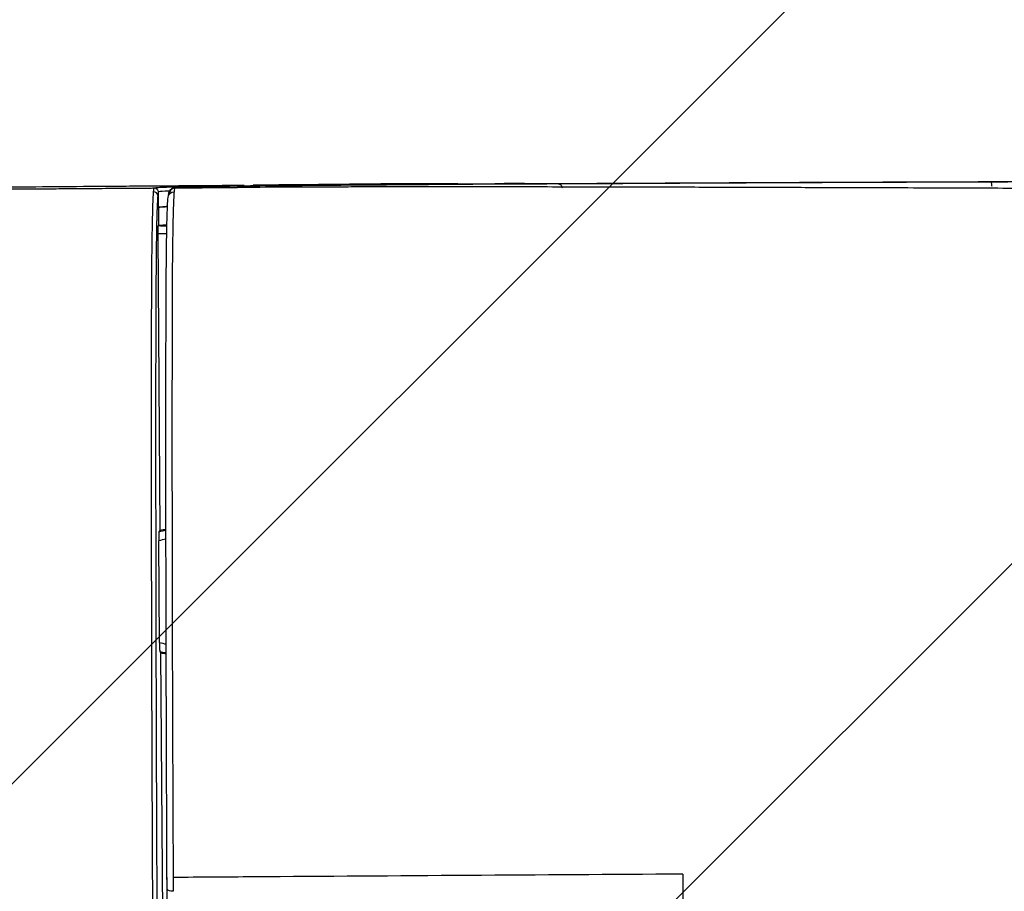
# Model space of a CAD drawing. Header units: metres. Extents: x 6438197 to 12957343, y 5629874 to 11322802.
# Tile 83 of 115: x 6447751 to 6447785, y 5641911 to 5641941. Entities that reach past the tile are written whole.
import ezdxf

# ---------------------------------------------------------------- set-up
doc = ezdxf.new("R2010")
doc.units = ezdxf.units.M
doc.header["$MEASUREMENT"] = 0
doc.layers.add('IE_lampy zewnętrzne', color=221, linetype='Continuous', lineweight=15)
doc.layers.add('WYPELNIENIA', color=204, linetype='Continuous', lineweight=5)

# ---------------------------------------------------------------- blocks, each defined once
blk = doc.blocks.new('zw$E108')
at = {"layer": 'IE_lampy zewnętrzne', "lineweight": 30}
for p, q in [((41.835, -27.159), (39.143, -32.236)), ((39.079, -32.408), (38.27, -33.934)), ((38.164, -34.083), (35.801, -38.541)), ((33.801, -38.405), (33.802, -38.404)), ((35.584, -38.934), (35.728, -38.661))]:
    blk.add_line(p, q, dxfattribs=at)
at = {"layer": 'IE_lampy zewnętrzne', "lineweight": 30, "extrusion": (0, 0, -1)}
for radius, start, end in [(1.055, 126.5496, 132.5327), (1.074, 126.3834, 131.2239), (1.074, 284.6314, 289.9674), (1.055, 283.3225, 289.7969)]:
    blk.add_arc((-38.435, -33.044), radius, start, end, dxfattribs=at)
at = {"layer": 'IE_lampy zewnętrzne', "lineweight": 30}
for start, end in [(44.6446, 51.9787), (251.6338, 259.5001)]:
    blk.add_arc((38.435, -33.044), 0.905, start, end, dxfattribs=at)
for centre, major_axis, ratio, start_param, end_param in [((34.03, -38.439), (-0.0321, -0.061), 0.181123, 5.554906, 6.261889), ((35.56, -39.148), (0.0578, -0.0376), 0.931013, 3.237358, 4.80377)]:
    blk.add_ellipse(centre, major_axis=major_axis, ratio=ratio, start_param=start_param, end_param=end_param, dxfattribs=at)
for points, degree, knots in [([(33.112, -24.716), (33.142, -24.659), (33.202, -24.545), (33.293, -24.374), (33.384, -24.203), (33.476, -24.03), (33.567, -23.857), (33.66, -23.683), (33.752, -23.508), (33.845, -23.333), (33.938, -23.157), (34.032, -22.98), (34.126, -22.802), (34.221, -22.624), (34.316, -22.445), (34.411, -22.265), (34.532, -22.036), (34.68, -21.758), (34.853, -21.431), (35.027, -21.104), (35.201, -20.775), (35.376, -20.445), (35.551, -20.115), (35.727, -19.783), (35.844, -19.562), (35.903, -19.451)], 3, [0, 0, 0, 0, 0.032381, 0.064899, 0.097553, 0.130344, 0.16327, 0.196332, 0.229527, 0.262857, 0.296322, 0.329923, 0.363662, 0.397539, 0.431557, 0.465715, 0.500017, 0.56191, 0.623993, 0.686255, 0.748681, 0.811262, 0.873996, 0.936903, 1, 1, 1, 1]), ([(33.112, -24.716), (34.188, -25.286), (35.264, -25.857), (37.415, -26.998), (38.491, -27.568), (39.566, -28.138)], 3, [0, 0, 0, 0, 0.5, 0.5, 1, 1, 1, 1]), ([(35.499, -39.116), (35.52, -39.083), (35.551, -39.032), (35.581, -38.983), (35.615, -38.926), (35.632, -38.898), (35.651, -38.864), (35.67, -38.831), (35.691, -38.794), (35.712, -38.759), (35.733, -38.722), (35.754, -38.685), (35.774, -38.649), (35.813, -38.581), (35.864, -38.488), (35.912, -38.402), (35.957, -38.321), (35.998, -38.247), (36.052, -38.149), (36.102, -38.059), (36.151, -37.968), (36.246, -37.795), (36.35, -37.605), (36.445, -37.43), (36.551, -37.234), (36.646, -37.059), (36.755, -36.859), (36.847, -36.688), (36.959, -36.481), (37.157, -36.115), (37.369, -35.721), (37.567, -35.355), (37.781, -34.956), (37.976, -34.593), (38.194, -34.187), (38.385, -33.832), (38.608, -33.416), (39.411, -31.918), (40.264, -30.321), (41.064, -28.822), (41.922, -27.21)], 2, [0, 0, 0, 0.015625, 0.015625, 0.03125, 0.03125, 0.039062, 0.039062, 0.046875, 0.046875, 0.054688, 0.054688, 0.0625, 0.0625, 0.078125, 0.078125, 0.09375, 0.09375, 0.109375, 0.109375, 0.125, 0.125, 0.15625, 0.15625, 0.1875, 0.1875, 0.21875, 0.21875, 0.25, 0.25, 0.3125, 0.3125, 0.375, 0.375, 0.4375, 0.4375, 0.5, 0.5, 0.75, 0.75, 1, 1, 1]), ([(41.982, -27.246), (40.87, -29.334), (39.758, -31.418), (38.095, -34.521), (37.54, -35.553), (36.718, -37.075), (36.443, -37.582), (36.049, -38.301), (35.919, -38.537), (35.688, -38.946), (35.59, -39.113), (35.531, -39.205)], 3, [0, 0, 0, 0, 0.5, 0.5, 0.75, 0.75, 0.875, 0.875, 0.9375, 0.9375, 1, 1, 1, 1]), ([(40.882, -28.569), (40.894, -28.577), (40.918, -28.593), (40.947, -28.615), (40.959, -28.637), (40.941, -28.677), (40.921, -28.717), (40.894, -28.767), (40.876, -28.801), (40.864, -28.823)], 3, [0, 0, 0, 0, 0.126622, 0.252966, 0.378722, 0.502308, 0.66109, 0.781259, 1, 1, 1, 1]), ([(35.223, -39.042), (35.241, -39.014), (35.275, -38.96), (35.344, -38.844), (35.421, -38.711), (35.506, -38.562), (35.596, -38.401), (35.69, -38.233), (35.785, -38.061), (35.88, -37.888), (35.974, -37.715), (36.066, -37.546), (36.156, -37.381), (36.242, -37.222), (36.325, -37.069), (36.405, -36.922), (36.481, -36.781), (36.741, -36.299), (37.222, -35.409), (38.057, -33.854), (39.251, -31.629), (40.201, -29.847), (40.771, -28.777)], 3, [0, 0, 0, 0, 0.019408, 0.038268, 0.056752, 0.074971, 0.093008, 0.110918, 0.128663, 0.146155, 0.163281, 0.179925, 0.195987, 0.211392, 0.226137, 0.240227, 0.253668, 0.266464, 0.378332, 0.505695, 0.703099, 1, 1, 1, 1]), ([(16.007, -28.902), (16.026, -28.912), (16.064, -28.932), (16.12, -28.963), (16.177, -28.993), (16.233, -29.023), (16.289, -29.053), (16.345, -29.083), (16.401, -29.113), (16.456, -29.143), (16.512, -29.173), (16.567, -29.202), (16.622, -29.232), (16.677, -29.261), (16.732, -29.291), (16.787, -29.32), (16.841, -29.349), (16.973, -29.42), (17.181, -29.531), (17.462, -29.682), (17.691, -29.804), (17.871, -29.9), (18.005, -29.972), (18.145, -30.047), (18.288, -30.124), (18.436, -30.203), (18.603, -30.292), (18.794, -30.395), (18.999, -30.504), (19.212, -30.618), (19.478, -30.761), (19.816, -30.942), (20.222, -31.16), (20.651, -31.39), (21.075, -31.617), (21.504, -31.846), (21.876, -32.046), (22.301, -32.273), (22.883, -32.584), (23.619, -32.977), (24.463, -33.428), (25.265, -33.856), (25.923, -34.207), (26.398, -34.46), (26.719, -34.631), (27.051, -34.807), (27.392, -34.989), (27.706, -35.156), (27.961, -35.291), (28.172, -35.404), (28.365, -35.506), (28.546, -35.603), (28.697, -35.683), (28.824, -35.751), (28.947, -35.816), (29.067, -35.88), (29.183, -35.942), (29.295, -36.001), (29.368, -36.041), (29.405, -36.06)], 3, [0, 0, 0, 0, 0.004053, 0.008095, 0.012126, 0.016147, 0.020158, 0.02416, 0.028151, 0.032132, 0.036104, 0.040067, 0.04402, 0.047965, 0.0519, 0.055827, 0.059745, 0.063654, 0.084244, 0.10453, 0.124538, 0.134066, 0.143935, 0.154147, 0.164701, 0.1756, 0.186845, 0.201804, 0.218106, 0.232413, 0.249388, 0.277831, 0.308161, 0.340379, 0.374485, 0.403685, 0.437038, 0.458519, 0.499591, 0.568474, 0.624693, 0.690098, 0.749795, 0.77329, 0.797548, 0.822568, 0.848351, 0.874896, 0.893776, 0.906175, 0.92274, 0.937453, 0.947264, 0.956783, 0.96601, 0.974944, 0.983587, 0.991939, 1, 1, 1, 1]), ([(40.865, -28.823), (40.747, -29.044), (40.475, -29.554), (39.931, -30.573), (39.234, -31.877), (38.556, -33.143), (38.136, -33.926), (37.964, -34.246), (37.856, -34.447), (37.694, -34.749), (37.486, -35.135), (37.253, -35.568), (36.991, -36.054), (36.747, -36.506), (36.538, -36.891), (36.389, -37.166), (36.27, -37.385), (36.185, -37.541), (36.106, -37.686), (36.027, -37.831), (35.965, -37.944), (35.929, -38.009), (35.904, -38.054), (35.88, -38.099), (35.86, -38.134), (35.852, -38.149), (35.852, -38.149), (35.851, -38.15), (35.851, -38.151), (35.851, -38.151), (35.85, -38.152), (35.85, -38.152), (35.85, -38.153), (35.849, -38.154), (35.849, -38.155), (35.847, -38.158), (35.843, -38.165), (35.837, -38.176), (35.822, -38.203), (35.774, -38.29), (35.722, -38.383), (35.675, -38.467), (35.657, -38.499), (35.644, -38.523), (35.633, -38.542), (35.621, -38.563), (35.605, -38.591), (35.584, -38.628), (35.555, -38.68), (35.522, -38.737), (35.489, -38.793), (35.464, -38.836), (35.444, -38.869), (35.431, -38.892), (35.42, -38.909), (35.395, -38.951), (35.376, -38.98), (35.361, -39.004)], 3, [0, 0, 0, 0, 0.062076, 0.142814, 0.285532, 0.428468, 0.4995, 0.50691, 0.518885, 0.556492, 0.592522, 0.628489, 0.67966, 0.73144, 0.758284, 0.790866, 0.811383, 0.822314, 0.837009, 0.854475, 0.865788, 0.871376, 0.874263, 0.879625, 0.885191, 0.885191, 0.885192, 0.885193, 0.885196, 0.8852, 0.885209, 0.885228, 0.885265, 0.885338, 0.885484, 0.885773, 0.886338, 0.88742, 0.889387, 0.894902, 0.914759, 0.919564, 0.923279, 0.92571, 0.927819, 0.929938, 0.933249, 0.937882, 0.943665, 0.952955, 0.960877, 0.967608, 0.972824, 0.976818, 0.979224, 0.982297, 1, 1, 1, 1]), ([(16.933, -29.234), (16.971, -29.255), (17.058, -29.301), (17.204, -29.38), (17.382, -29.476), (17.593, -29.589), (17.835, -29.719), (18.13, -29.878), (18.524, -30.091), (18.957, -30.326), (19.511, -30.627), (20.224, -31.014), (21.176, -31.532), (22.288, -32.137), (23.499, -32.796), (24.499, -33.339), (25.256, -33.75), (25.738, -34.011), (26.224, -34.275), (26.712, -34.54), (27.204, -34.807), (27.699, -35.075), (28.197, -35.345), (28.6, -35.563), (28.967, -35.762), (29.363, -35.976), (29.948, -36.293), (30.495, -36.589), (30.947, -36.832), (31.246, -36.994), (31.564, -37.165), (31.901, -37.346), (32.256, -37.536), (32.5, -37.667), (32.625, -37.733)], 3, [0, 0, 0, 0, 0.007288, 0.016609, 0.027964, 0.041352, 0.056773, 0.074229, 0.097717, 0.132145, 0.157161, 0.203676, 0.268375, 0.339329, 0.416538, 0.5, 0.530531, 0.561267, 0.592207, 0.623351, 0.654702, 0.686259, 0.718025, 0.75, 0.763133, 0.788338, 0.82562, 0.875, 0.892879, 0.911941, 0.932185, 0.95361, 0.976215, 1, 1, 1, 1]), ([(22.921, -32.608), (22.819, -32.554), (22.577, -32.425), (22.153, -32.198), (21.742, -31.978), (21.371, -31.779), (21.069, -31.618), (20.734, -31.438), (20.341, -31.228), (19.936, -31.011), (19.565, -30.812), (19.296, -30.667), (19.106, -30.566), (18.943, -30.479), (18.775, -30.388), (18.604, -30.297), (18.45, -30.214), (18.295, -30.132), (18.14, -30.048), (17.994, -29.97), (17.885, -29.912), (17.823, -29.879), (17.798, -29.865)], 3, [0, 0, 0, 0, 0.059781, 0.143114, 0.25, 0.302598, 0.361795, 0.427595, 0.499999, 0.592664, 0.665221, 0.717667, 0.749994, 0.775978, 0.812425, 0.848207, 0.874844, 0.902053, 0.937332, 0.964633, 0.985531, 1, 1, 1, 1]), ([(39.079, -32.408), (39.088, -32.392), (39.096, -32.376), (39.104, -32.36), (39.112, -32.345), (39.119, -32.33), (39.126, -32.318), (39.132, -32.305), (39.137, -32.295), (39.141, -32.286), (39.145, -32.278), (39.147, -32.272), (39.148, -32.269)], 3, [0, 0, 0, 0, 0.2323922, 0.2323922, 0.2323922, 0.4651082, 0.4651082, 0.4651082, 0.6925184, 0.6925184, 0.6925184, 0.9113923, 0.9113923, 0.9113923, 0.9113923]), ([(22.921, -32.608), (22.915, -32.607), (22.912, -32.598), (22.917, -32.566), (22.925, -32.545), (22.934, -32.529)], 3, [0, 0, 0, 0, 0.5, 0.5, 1, 1, 1, 1]), ([(28.962, -35.828), (28.935, -35.814), (28.877, -35.783), (28.787, -35.735), (28.687, -35.682), (28.579, -35.624), (28.463, -35.562), (28.337, -35.496), (28.168, -35.406), (27.956, -35.293), (27.705, -35.16), (27.508, -35.055), (27.355, -34.974), (27.236, -34.911), (27.086, -34.83), (26.903, -34.733), (26.694, -34.622), (26.463, -34.499), (26.211, -34.364), (25.894, -34.196), (25.46, -33.964), (24.834, -33.631), (24.129, -33.254), (23.523, -32.93), (23.14, -32.726), (22.979, -32.64), (22.921, -32.608)], 3, [0, 0, 0, 0, 0.013498, 0.028443, 0.044839, 0.062689, 0.081998, 0.102767, 0.124997, 0.166336, 0.208012, 0.249996, 0.264389, 0.284094, 0.309103, 0.339405, 0.374996, 0.413002, 0.454668, 0.499995, 0.57031, 0.670293, 0.810356, 0.920239, 0.970806, 1, 1, 1, 1]), ([(38.192, -34.071), (38.193, -34.07), (38.195, -34.067), (38.199, -34.062), (38.202, -34.057), (38.207, -34.049), (38.212, -34.04), (38.218, -34.03), (38.224, -34.019), (38.231, -34.006), (38.239, -33.993), (38.247, -33.978), (38.255, -33.963), (38.26, -33.954), (38.265, -33.944), (38.27, -33.934)], 3, [0, 0, 0, 0, 0.211089, 0.211089, 0.211089, 0.421923, 0.421923, 0.421923, 0.636653, 0.636653, 0.636653, 0.85894, 0.85894, 0.85894, 1, 1, 1, 1]), ([(29.5, -36.116), (29.484, -36.107), (29.451, -36.089), (29.402, -36.065), (29.369, -36.028), (29.375, -35.99), (29.378, -35.967)], 3, [0, 0, 0, 0, 0.265316, 0.508427, 0.701628, 1, 1, 1, 1]), ([(31.464, -37.162), (31.425, -37.141), (31.346, -37.1), (31.228, -37.037), (31.109, -36.975), (30.99, -36.912), (30.87, -36.848), (30.749, -36.785), (30.628, -36.721), (30.518, -36.662), (30.419, -36.609), (30.333, -36.564), (30.251, -36.521), (30.173, -36.479), (30.099, -36.438), (30.018, -36.394), (29.924, -36.343), (29.811, -36.281), (29.682, -36.212), (29.59, -36.163), (29.542, -36.138)], 3, [0, 0, 0, 0, 0.061511, 0.123341, 0.185473, 0.247892, 0.31058, 0.373519, 0.436691, 0.500083, 0.546829, 0.591561, 0.634266, 0.674931, 0.713539, 0.750071, 0.801132, 0.85979, 0.926071, 1, 1, 1, 1]), ([(29.559, -36.142), (29.576, -36.151), (29.609, -36.169), (29.658, -36.195), (29.71, -36.223), (29.765, -36.252), (29.843, -36.293), (29.961, -36.356), (30.125, -36.443), (30.375, -36.576), (30.626, -36.709), (30.875, -36.841), (30.999, -36.906), (31.061, -36.939)], 3, [0, 0, 0, 0, 0.032239, 0.064658, 0.09726, 0.135021, 0.17424, 0.250001, 0.371004, 0.500003, 0.749998, 0.875, 1, 1, 1, 1]), ([(30.913, -36.871), (30.921, -36.876), (31.06, -36.951), (31.303, -37.081), (31.643, -37.265), (31.994, -37.453), (32.449, -37.693), (33.06, -38.013), (33.535, -38.264), (33.801, -38.405)], 3, [0, 0, 0, 0, 0.009187, 0.143949, 0.251021, 0.362021, 0.506047, 0.722231, 1, 1, 1, 1]), ([(31.061, -36.939), (31.085, -36.952), (31.135, -36.978), (31.233, -37.03), (31.356, -37.095), (31.504, -37.173), (31.652, -37.251), (31.802, -37.331), (31.952, -37.41), (32.104, -37.49), (32.245, -37.565), (32.367, -37.63), (32.469, -37.684), (32.581, -37.743), (32.714, -37.813), (32.92, -37.922), (33.127, -38.031), (33.333, -38.14), (33.436, -38.195), (33.487, -38.222)], 3, [0, 0, 0, 0, 0.031258, 0.062516, 0.125032, 0.187544, 0.250067, 0.312439, 0.375076, 0.436339, 0.500081, 0.548466, 0.587151, 0.625075, 0.685127, 0.750038, 0.875016, 0.937509, 1, 1, 1, 1]), ([(31.868, -37.374), (31.866, -37.373), (31.864, -37.372), (31.801, -37.339), (31.74, -37.306), (31.677, -37.274), (31.675, -37.272), (31.673, -37.271)], 3, [0, 0, 0, 0, 0.02869, 0.02869, 0.965552, 0.965552, 1, 1, 1, 1]), ([(31.716, -37.3), (31.715, -37.3), (31.714, -37.299), (31.713, -37.298), (31.712, -37.298), (31.712, -37.298)], 3, [0, 0, 0, 0, 0.6353, 0.6353, 1, 1, 1, 1]), ([(31.872, -37.384), (31.846, -37.37), (31.819, -37.356), (31.767, -37.328), (31.742, -37.314), (31.716, -37.3)], 3, [0, 0, 0, 0, 0.509108, 0.509108, 1, 1, 1, 1]), ([(32.096, -37.494), (32.062, -37.477), (32.029, -37.459), (31.995, -37.441), (31.957, -37.421), (31.919, -37.401), (31.882, -37.381), (31.877, -37.379), (31.873, -37.377), (31.869, -37.374)], 3, [0, 0, 0, 0, 0.443603, 0.443603, 0.443603, 0.944878, 0.944878, 0.944878, 1, 1, 1, 1]), ([(31.876, -37.378), (31.875, -37.379), (31.875, -37.38), (31.874, -37.382), (31.873, -37.383), (31.872, -37.384)], 3, [0, 0, 0, 0, 0.5, 0.5, 1, 1, 1, 1]), ([(31.872, -37.384), (31.872, -37.384), (31.872, -37.384), (31.872, -37.384), (31.872, -37.384), (31.872, -37.384)], 3, [0, 0, 0, 0, 0.03598, 0.03598, 1, 1, 1, 1]), ([(33.987, -38.494), (33.966, -38.483), (33.922, -38.46), (33.857, -38.425), (33.79, -38.39), (33.723, -38.354), (33.654, -38.318), (33.584, -38.281), (33.508, -38.241), (33.456, -38.214), (33.428, -38.199)], 3, [0, 0, 0, 0, 0.115097, 0.232225, 0.351391, 0.472599, 0.595855, 0.721161, 0.848522, 1, 1, 1, 1]), ([(33.487, -38.222), (33.515, -38.237), (33.569, -38.265), (33.646, -38.305), (33.721, -38.345), (33.796, -38.385), (33.872, -38.425), (33.922, -38.451), (33.946, -38.464)], 3, [0, 0, 0, 0, 0.184549, 0.351217, 0.500003, 0.675605, 0.842269, 1, 1, 1, 1]), ([(33.99, -38.487), (34.113, -38.552), (34.194, -38.594), (34.305, -38.652), (34.396, -38.7), (34.451, -38.729), (34.496, -38.752), (34.543, -38.777), (34.592, -38.802), (34.693, -38.855), (34.78, -38.9), (34.831, -38.926), (34.87, -38.946), (34.912, -38.967), (34.953, -38.988), (35.037, -39.031), (35.087, -39.055), (35.107, -39.065), (35.122, -39.072), (35.134, -39.077), (35.144, -39.082), (35.154, -39.086), (35.16, -39.089), (35.181, -39.097), (35.182, -39.095)], 2, [0, 0, 0, 0.125, 0.125, 0.25, 0.25, 0.3125, 0.3125, 0.375, 0.375, 0.5, 0.5, 0.5625, 0.5625, 0.625, 0.625, 0.75, 0.75, 0.8, 0.8, 0.8375, 0.8375, 0.875, 0.875, 1, 1, 1]), ([(34.244, -38.597), (34.239, -38.597), (34.226, -38.593), (34.209, -38.586), (34.176, -38.571), (34.113, -38.543), (33.993, -38.483)], 2, [0, 0, 0, 0.25, 0.25, 0.5, 0.5, 1, 1, 1]), ([(35.49, -39.258), (35.488, -39.258), (35.486, -39.259), (35.455, -39.248), (35.398, -39.222), (35.301, -39.175), (35.212, -39.13), (35.113, -39.08), (35.004, -39.025), (34.888, -38.965), (34.768, -38.903), (34.643, -38.838), (34.474, -38.75), (34.259, -38.637), (34.085, -38.545), (33.998, -38.5)], 3, [0, 0, 0, 0, 0.063458, 0.125329, 0.249784, 0.311387, 0.3756, 0.439488, 0.499816, 0.562314, 0.624414, 0.68634, 0.749654, 0.874807, 1, 1, 1, 1]), ([(42.162, -42.829), (41.698, -42.584), (41.016, -42.223), (39.993, -41.682), (39.094, -41.207), (38.14, -40.702), (37.253, -40.233), (36.561, -39.867), (36.074, -39.609), (35.768, -39.447), (35.541, -39.327), (35.348, -39.225), (35.202, -39.147), (35.064, -39.074), (34.935, -39.006), (34.826, -38.948), (34.752, -38.909), (34.677, -38.869), (34.578, -38.817), (34.451, -38.75), (34.304, -38.672), (34.194, -38.614), (34.135, -38.582), (34.12, -38.574)], 3, [0, 0, 0, 0, 0.173113, 0.254297, 0.381445, 0.508593, 0.610243, 0.712055, 0.766836, 0.791877, 0.826465, 0.851313, 0.863951, 0.881077, 0.902792, 0.911861, 0.921804, 0.930717, 0.939621, 0.958945, 0.977929, 0.994441, 1, 1, 1, 1]), ([(35.801, -38.541), (35.794, -38.555), (35.786, -38.569), (35.779, -38.581), (35.772, -38.594), (35.766, -38.606), (35.76, -38.617), (35.754, -38.627), (35.748, -38.636), (35.744, -38.643), (35.74, -38.65), (35.737, -38.656), (35.735, -38.658)], 3, [0, 0, 0, 0, 0.2184632, 0.2184632, 0.2184632, 0.4369351, 0.4369351, 0.4369351, 0.6552879, 0.6552879, 0.6552879, 0.8736107, 0.8736107, 0.8736107, 0.8736107]), ([(34.956, -38.99), (34.973, -38.998), (35.044, -39.035), (35.136, -39.079), (35.168, -39.094), (35.2, -39.104), (35.212, -39.106), (35.228, -39.107), (35.252, -39.105), (35.275, -39.097), (35.289, -39.089), (35.295, -39.084), (35.309, -39.074), (35.318, -39.064), (35.322, -39.055)], 3, [0, 0, 0, 0, 0.088354, 0.386512, 0.692386, 0.767053, 0.802391, 0.829338, 0.867802, 0.907178, 0.922322, 0.929311, 0.938512, 1, 1, 1, 1]), ([(35.443, -38.873), (35.45, -38.876), (35.456, -38.879), (35.545, -38.922), (35.58, -38.936), (35.584, -38.934)], 3, [0, 0, 0, 0, 0.063944, 0.063944, 1, 1, 1, 1]), ([(35.584, -38.934), (35.58, -38.935), (35.557, -38.927), (35.488, -38.895), (35.471, -38.887), (35.453, -38.878)], 3, [0, 0, 0, 0, 0.791335, 0.791335, 1, 1, 1, 1]), ([(35.295, -39.092), (35.317, -39.103), (35.337, -39.113), (35.422, -39.153), (35.457, -39.168), (35.461, -39.165)], 3, [0, 0, 0, 0, 0.210641, 0.210641, 1, 1, 1, 1]), ([(35.461, -39.165), (35.461, -39.165), (35.461, -39.165), (35.461, -39.165), (35.461, -39.165), (35.461, -39.165)], 3, [0, 0, 0, 0, 0.969951, 0.969951, 1, 1, 1, 1]), ([(42.091, -42.754), (41.956, -42.683), (41.689, -42.541), (41.294, -42.332), (40.908, -42.128), (40.532, -41.928), (40.165, -41.734), (39.808, -41.545), (39.46, -41.361), (39.122, -41.182), (38.624, -40.918), (37.964, -40.569), (37.299, -40.216), (36.753, -39.927), (36.412, -39.746), (36.116, -39.59), (35.934, -39.493), (35.79, -39.417), (35.683, -39.36), (35.587, -39.309), (35.522, -39.275), (35.49, -39.258)], 3, [0, 0, 0, 0, 0.061362, 0.12127, 0.179726, 0.23673, 0.292283, 0.346385, 0.399038, 0.450243, 0.5, 0.625462, 0.75, 0.802626, 0.873199, 0.905081, 0.937004, 0.956139, 0.970687, 0.985312, 1, 1, 1, 1])]:
    blk.add_open_spline(points, degree=degree, knots=knots, dxfattribs=at)
for points, degree in [([(39.566, -28.138), (39.968, -28.351), (40.37, -28.564), (40.771, -28.777)], 3), ([(41.141, -28.304), (41.049, -28.477), (40.957, -28.65), (40.865, -28.823)], 3), ([(40.771, -28.777), (40.808, -28.708), (40.845, -28.638), (40.882, -28.569)], 3), ([(40.864, -28.823), (40.865, -28.823), (40.865, -28.823), (40.865, -28.823)], 3), ([(39.148, -32.267), (39.147, -32.256), (39.145, -32.246), (39.143, -32.236)], 3), ([(39.148, -32.269), (39.148, -32.268), (39.149, -32.267), (39.148, -32.267)], 3), ([(38.164, -34.083), (38.173, -34.079), (38.183, -34.075), (38.192, -34.071)], 3), ([(29.363, -36.042), (29.23, -35.971), (29.096, -35.9), (28.962, -35.828)], 3), ([(29.5, -36.116), (29.455, -36.091), (29.409, -36.067), (29.363, -36.042)], 3), ([(29.405, -36.06), (29.456, -36.087), (29.508, -36.115), (29.559, -36.142)], 3), ([(29.542, -36.138), (29.528, -36.131), (29.514, -36.123), (29.5, -36.116)], 3), ([(29.604, -36.17), (30.213, -36.5)], 1), ([(31.464, -37.162), (31.464, -37.162), (31.463, -37.163), (31.463, -37.164)], 3), ([(31.711, -37.297), (31.628, -37.253), (31.546, -37.208), (31.463, -37.164)], 3), ([(31.67, -37.27), (31.601, -37.234), (31.533, -37.198), (31.464, -37.162)], 3), ([(31.706, -37.294), (31.693, -37.285), (31.68, -37.276), (31.666, -37.268)], 3), ([(31.727, -37.306), (31.72, -37.302), (31.713, -37.298), (31.706, -37.294)], 3), ([(31.712, -37.297), (31.717, -37.3), (31.722, -37.303), (31.727, -37.306)], 3), ([(31.872, -37.384), (31.872, -37.384), (31.872, -37.384), (31.872, -37.384)], 3), ([(32.095, -37.494), (32.663, -37.797), (33.232, -38.101), (33.801, -38.404)], 3), ([(32.625, -37.733), (32.649, -37.747), (32.674, -37.76), (32.699, -37.773)], 3), ([(32.699, -37.773), (33.125, -38.001), (33.551, -38.228), (33.977, -38.455)], 3), ([(33.799, -38.404), (33.892, -38.453), (33.985, -38.503)], 2), ([(33.801, -38.404), (33.842, -38.426), (33.883, -38.448), (33.924, -38.469)], 3), ([(33.983, -38.501), (33.964, -38.49), (33.944, -38.48), (33.924, -38.469)], 3), ([(33.946, -38.464), (33.952, -38.467), (33.959, -38.471), (33.966, -38.474)], 3), ([(33.966, -38.474), (33.969, -38.476), (33.973, -38.478), (33.977, -38.48)], 3), ([(33.977, -38.455), (34.066, -38.502), (34.155, -38.55), (34.244, -38.597)], 3), ([(33.977, -38.48), (33.981, -38.482), (33.986, -38.485), (33.991, -38.487)], 3), ([(33.987, -38.494), (33.983, -38.501)], 1), ([(33.983, -38.501), (33.983, -38.501), (33.983, -38.501), (33.983, -38.501)], 3), ([(33.993, -38.483), (33.99, -38.487)], 1), ([(35.674, -38.469), (35.73, -38.501), (35.801, -38.541)], 2), ([(35.182, -39.095), (34.244, -38.597)], 1), ([(35.732, -38.661), (35.69, -38.637), (35.648, -38.613), (35.606, -38.589)], 3), ([(35.728, -38.661), (35.726, -38.666), (35.691, -38.652), (35.608, -38.61)], 3), ([(35.732, -38.661), (35.728, -38.661)], 1), ([(35.735, -38.658), (35.733, -38.66), (35.733, -38.661), (35.732, -38.661)], 3), ([(35.361, -39.004), (35.337, -39.05), (35.272, -39.068), (35.223, -39.042)], 3), ([(35.584, -38.933), (35.461, -39.165)], 1), ([(35.584, -38.934), (35.543, -39.011), (35.502, -39.088), (35.461, -39.165)], 3), ([(35.182, -39.095), (35.187, -39.094), (35.201, -39.076), (35.223, -39.042)], 3), ([(35.324, -39.052), (35.298, -39.1), (35.23, -39.121), (35.182, -39.095)], 3), ([(35.249, -39.104), (35.334, -39.034)], 1), ([(35.49, -39.258), (35.461, -39.243), (35.446, -39.193), (35.461, -39.165)], 3), ([(35.461, -39.165), (35.468, -39.164), (35.499, -39.116)], 2), ([(35.531, -39.205), (35.508, -39.239), (35.494, -39.258), (35.49, -39.258)], 3)]:
    blk.add_open_spline(points, degree=degree, dxfattribs=at)

msp = doc.modelspace()

# ---------------------------------------------------------------- hatches: boundary and pattern name
at = {"layer": 'WYPELNIENIA'}
h = msp.add_hatch(dxfattribs=at)
h.set_pattern_fill('ANSI31', color=16, scale=150, style=0)
h.paths.add_polyline_path([(6443321.429, 5652405.691), (6444021.039, 5652422.027), (6444603.706, 5651338.573), (6444601.871, 5651338.532), (6444874.575, 5650838.35), (6450595.263, 5650968.994), (6450606.688, 5650466.915), (6454624.969, 5650558.355), (6454602.252, 5651561.261), (6455055.81, 5651571.583), (6458600.395, 5651652.223), (6458714.917, 5646654.148), (6454720.129, 5646563.243), (6454791.12, 5643253.147), (6453897.566, 5643232.813), (6453920.942, 5642187.643), (6454814.953, 5642211.245), (6454802.424, 5642766.955), (6454850.162, 5640713.697), (6454559.364, 5640706.02), (6454525.988, 5642003.993), (6453926.22, 5641987.713), (6453958.656, 5640691.742), (6453367.942, 5640676.957), (6453310.776, 5643219.507), (6447852.213, 5643095.235), (6447880.453, 5641853.409), (6444125.919, 5641772.937), (6443716.284, 5647180.94)])
h.paths.add_polyline_path([(6446403.982, 5649741.583), (6446479.702, 5646442.104), (6453232.841, 5646597.25), (6453165.21, 5649497.454), (6449561.86, 5649419.3), (6449555.325, 5649817.086)], flags=16)

# ---------------------------------------------------------------- block references
at = {"layer": 'IE_lampy zewnętrzne', "xscale": 1.999999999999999, "yscale": 1.999999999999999, "zscale": 1.999999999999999, "rotation": 208.3091241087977}
msp.add_blockref('zw$E108', (6447855.645, 5641899.33), dxfattribs=at)

doc.saveas('drawing.dxf')
